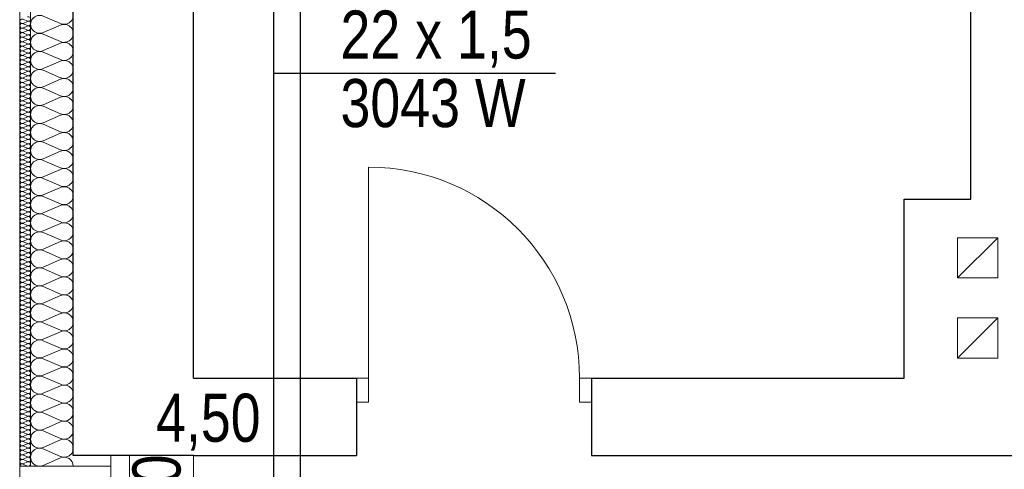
# Model space of a CAD drawing. Extents: x -440864 to -355682, y 13652 to 155872.
# Tile 63 of 179: x -430486 to -426800, y 66543 to 68226. Entities that reach past the tile are written whole.
import ezdxf
from ezdxf.lldxf.tags import DXFTag

# ---------------------------------------------------------------- set-up
doc = ezdxf.new("R2010")
doc.units = 0
doc.header["$MEASUREMENT"] = 0
for name, color, linetype in [('#podkład', 252, 'Continuous'), ('Arch ocieplenie', 252, 'Continuous'), ('Inwent Izolacje', 252, 'Continuous'), ('IS_Opisy_działek_Therm', 7, 'SOLID'), ('IS_Powrót', 5, 'DASH'), ('IS_Text_Armatury_Therm', 7, 'Continuous'), ('IS_Text_Odbiornikow_Therm', 7, 'Continuous'), ('IS_Zasilanie', 1, 'SOLID')]:
    doc.layers.add(name, color=color, linetype=linetype)
for name, color, linetype, lineweight in [('Arch ocieplenie_Nr_Pióra__9', 252, 'Continuous', 13), ('Arch wykończenie_Nr_Pióra__3', 252, 'Continuous', 18), ('Inwent Izolacje_Nr_Pióra__2', 252, 'Continuous', 13), ('INWENT. DRZWI_Nr_Pióra__5', 252, 'Continuous', 13), ('INWENT. OKNA_Nr_Pióra__5', 252, 'Continuous', 13), ('INWENT.ŚCIANY_Nr_Pióra__1', 252, 'Continuous', 25), ('INWENT.ŚCIANY_Nr_Pióra__2', 252, 'Continuous', 13), ('INWENT.ŚCIANY_Nr_Pióra__21', 252, 'Continuous', 9), ('Istniejące kominy_Nr_Pióra__21', 252, 'Continuous', 9)]:
    doc.layers.add(name, color=color, linetype=linetype, lineweight=lineweight)
doc.styles.get("Standard").update_dxf_attribs({"font": 'arial.ttf', "width": 0.8, "bigfont": 'BIGFONT.SHX'})
tags = doc.linetypes.add('DASH', pattern=[15, 10, -5]).pattern_tags.tags
tags[6:7] = [DXFTag(74, 4), DXFTag(75, 0), DXFTag(340, '0'), DXFTag(46, 0.0), DXFTag(50, 0.0), DXFTag(44, 0.0), DXFTag(45, 0.0)]
tags[4:5] = [DXFTag(74, 4), DXFTag(75, 0), DXFTag(340, '0'), DXFTag(46, 0.0), DXFTag(50, 0.0), DXFTag(44, 0.0), DXFTag(45, 0.0)]
tags = doc.linetypes.add('SOLID', pattern=[10, 10, 0]).pattern_tags.tags
tags[6:7] = [DXFTag(74, 4), DXFTag(75, 0), DXFTag(340, '0'), DXFTag(46, 0.0), DXFTag(50, 0.0), DXFTag(44, 0.0), DXFTag(45, 0.0)]
tags[4:5] = [DXFTag(74, 4), DXFTag(75, 0), DXFTag(340, '0'), DXFTag(46, 0.0), DXFTag(50, 0.0), DXFTag(44, 0.0), DXFTag(45, 0.0)]

# ---------------------------------------------------------------- blocks, each defined once
blk = doc.blocks.new('Izolacja cieplna 14_200', base_point=(-430484.9, 72292.6))
at = {"layer": 'Arch ocieplenie_Nr_Pióra__9', "linetype": 'Continuous'}
for p, q in [((-430473, 69376.4), (-430456.9, 69369.3)), ((-430456.9, 69367.9), (-430473, 69360.8)), ((-430473, 69359.4), (-430456.9, 69352.3)), ((-430456.9, 69350.9), (-430473, 69343.8)), ((-430473, 69342.4), (-430456.9, 69335.3)), ((-430456.9, 69333.9), (-430473, 69326.8)), ((-430473, 69325.4), (-430456.9, 69318.3)), ((-430456.9, 69316.9), (-430473, 69309.8)), ((-430473, 69308.4), (-430456.9, 69301.3)), ((-430456.9, 69299.9), (-430473, 69292.8)), ((-430473, 69291.4), (-430456.9, 69284.3)), ((-430456.9, 69282.9), (-430473, 69275.8)), ((-430473, 69274.4), (-430456.9, 69267.3)), ((-430456.9, 69265.9), (-430473, 69258.8)), ((-430473, 69257.4), (-430456.9, 69250.3)), ((-430456.9, 69248.9), (-430473, 69241.8)), ((-430473, 69240.4), (-430456.9, 69233.3)), ((-430456.9, 69231.9), (-430473, 69224.8)), ((-430473, 69223.4), (-430456.9, 69216.3)), ((-430456.9, 69214.9), (-430473, 69207.8)), ((-430473, 69206.4), (-430456.9, 69199.3)), ((-430456.9, 69197.9), (-430473, 69190.8)), ((-430473, 69189.4), (-430456.9, 69182.3)), ((-430456.9, 69180.9), (-430473, 69173.8)), ((-430473, 69172.4), (-430456.9, 69165.3)), ((-430456.9, 69163.9), (-430473, 69156.8)), ((-430473, 69155.4), (-430456.9, 69148.3)), ((-430456.9, 69146.9), (-430473, 69139.8)), ((-430473, 69138.4), (-430456.9, 69131.3)), ((-430456.9, 69129.9), (-430473, 69122.8)), ((-430473, 69121.4), (-430456.9, 69114.3)), ((-430456.9, 69112.9), (-430473, 69105.8)), ((-430473, 69104.4), (-430456.9, 69097.3)), ((-430456.9, 69095.9), (-430473, 69088.8)), ((-430473, 69087.4), (-430456.9, 69080.3)), ((-430456.9, 69078.9), (-430473, 69071.8)), ((-430473, 69070.4), (-430456.9, 69063.3)), ((-430456.9, 69061.9), (-430473, 69054.8)), ((-430473, 69053.4), (-430456.9, 69046.3)), ((-430456.9, 69044.9), (-430473, 69037.8)), ((-430473, 69036.4), (-430456.9, 69029.3)), ((-430456.9, 69027.9), (-430473, 69020.8)), ((-430473, 69019.4), (-430456.9, 69012.3)), ((-430456.9, 69010.9), (-430473, 69003.8)), ((-430473, 69002.4), (-430456.9, 68995.3)), ((-430456.9, 68993.9), (-430473, 68986.8)), ((-430473, 68985.4), (-430456.9, 68978.3)), ((-430456.9, 68976.9), (-430473, 68969.8)), ((-430473, 68968.4), (-430456.9, 68961.3)), ((-430456.9, 68959.9), (-430473, 68952.8)), ((-430473, 68951.4), (-430456.9, 68944.3)), ((-430456.9, 68942.9), (-430473, 68935.8)), ((-430473, 68934.4), (-430456.9, 68927.3)), ((-430456.9, 68925.9), (-430473, 68918.8)), ((-430473, 68917.4), (-430456.9, 68910.3)), ((-430456.9, 68908.9), (-430473, 68901.8)), ((-430473, 68900.4), (-430456.9, 68893.3)), ((-430456.9, 68891.9), (-430473, 68884.8)), ((-430473, 68883.4), (-430456.9, 68876.3)), ((-430456.9, 68874.9), (-430473, 68867.8)), ((-430473, 68866.4), (-430456.9, 68859.3)), ((-430456.9, 68857.9), (-430473, 68850.8)), ((-430473, 68849.4), (-430456.9, 68842.3)), ((-430456.9, 68840.9), (-430473, 68833.8)), ((-430473, 68832.4), (-430456.9, 68825.3)), ((-430456.9, 68823.9), (-430473, 68816.8)), ((-430473, 68815.4), (-430456.9, 68808.3)), ((-430456.9, 68806.9), (-430473, 68799.8)), ((-430473, 68798.4), (-430456.9, 68791.3)), ((-430456.9, 68789.9), (-430473, 68782.8)), ((-430473, 68781.4), (-430456.9, 68774.3)), ((-430456.9, 68772.9), (-430473, 68765.8)), ((-430473, 68764.4), (-430456.9, 68757.3)), ((-430456.9, 68755.9), (-430473, 68748.8)), ((-430473, 68747.4), (-430456.9, 68740.3)), ((-430456.9, 68738.9), (-430473, 68731.8)), ((-430473, 68730.4), (-430456.9, 68723.3)), ((-430456.9, 68721.9), (-430473, 68714.8)), ((-430473, 68713.4), (-430456.9, 68706.3)), ((-430456.9, 68704.9), (-430473, 68697.8)), ((-430473, 68696.4), (-430456.9, 68689.3)), ((-430456.9, 68687.9), (-430473, 68680.8)), ((-430473, 68679.4), (-430456.9, 68672.3)), ((-430456.9, 68670.9), (-430473, 68663.8)), ((-430473, 68662.4), (-430456.9, 68655.3)), ((-430456.9, 68653.9), (-430473, 68646.8)), ((-430473, 68645.4), (-430456.9, 68638.3)), ((-430456.9, 68636.9), (-430473, 68629.8)), ((-430473, 68628.4), (-430456.9, 68621.3)), ((-430456.9, 68619.9), (-430473, 68612.8)), ((-430473, 68611.4), (-430456.9, 68604.3)), ((-430456.9, 68602.9), (-430473, 68595.8)), ((-430473, 68594.4), (-430456.9, 68587.3)), ((-430456.9, 68585.9), (-430473, 68578.8)), ((-430473, 68577.4), (-430456.9, 68570.3)), ((-430456.9, 68568.9), (-430473, 68561.8)), ((-430473, 68560.4), (-430456.9, 68553.3)), ((-430456.9, 68551.9), (-430473, 68544.8)), ((-430473, 68543.4), (-430456.9, 68536.3)), ((-430456.9, 68534.9), (-430473, 68527.8)), ((-430473, 68526.4), (-430456.9, 68519.3)), ((-430456.9, 68517.9), (-430473, 68510.8)), ((-430473, 68509.4), (-430456.9, 68502.3)), ((-430456.9, 68500.9), (-430473, 68493.8)), ((-430473, 68492.4), (-430456.9, 68485.3)), ((-430456.9, 68483.9), (-430473, 68476.8)), ((-430473, 68475.4), (-430456.9, 68468.3)), ((-430456.9, 68466.9), (-430473, 68459.8)), ((-430473, 68458.4), (-430456.9, 68451.3)), ((-430456.9, 68449.9), (-430473, 68442.8)), ((-430473, 68441.4), (-430456.9, 68434.3)), ((-430456.9, 68432.9), (-430473, 68425.8)), ((-430473, 68424.4), (-430456.9, 68417.3)), ((-430456.9, 68415.9), (-430473, 68408.8)), ((-430473, 68407.4), (-430456.9, 68400.3)), ((-430456.9, 68398.9), (-430473, 68391.8)), ((-430473, 68390.4), (-430456.9, 68383.3)), ((-430456.9, 68381.9), (-430473, 68374.8)), ((-430473, 68373.4), (-430456.9, 68366.3)), ((-430456.9, 68364.9), (-430473, 68357.8)), ((-430473, 68356.4), (-430456.9, 68349.3)), ((-430456.9, 68347.9), (-430473, 68340.8)), ((-430473, 68339.4), (-430456.9, 68332.3)), ((-430456.9, 68330.9), (-430473, 68323.8)), ((-430473, 68322.4), (-430456.9, 68315.3)), ((-430456.9, 68313.9), (-430473, 68306.8)), ((-430473, 68305.4), (-430456.9, 68298.3)), ((-430456.9, 68296.9), (-430473, 68289.8)), ((-430473, 68288.4), (-430456.9, 68281.3)), ((-430456.9, 68279.9), (-430473, 68272.8)), ((-430473, 68271.4), (-430456.9, 68264.3)), ((-430456.9, 68262.9), (-430473, 68255.8)), ((-430473, 68254.4), (-430456.9, 68247.3)), ((-430456.9, 68245.9), (-430473, 68238.8)), ((-430473, 68237.4), (-430456.9, 68230.3)), ((-430456.9, 68228.9), (-430473, 68221.8)), ((-430473, 68220.4), (-430456.9, 68213.3)), ((-430456.9, 68211.9), (-430473, 68204.8)), ((-430473, 68203.4), (-430456.9, 68196.3)), ((-430456.9, 68194.9), (-430473, 68187.8)), ((-430473, 68186.4), (-430456.9, 68179.3)), ((-430456.9, 68177.9), (-430473, 68170.8)), ((-430473, 68169.4), (-430456.9, 68162.3)), ((-430456.9, 68160.9), (-430473, 68153.8)), ((-430473, 68152.4), (-430456.9, 68145.3)), ((-430456.9, 68143.9), (-430473, 68136.8)), ((-430473, 68135.4), (-430456.9, 68128.3)), ((-430456.9, 68126.9), (-430473, 68119.8)), ((-430473, 68118.4), (-430456.9, 68111.3)), ((-430456.9, 68109.9), (-430473, 68102.8)), ((-430473, 68101.4), (-430456.9, 68094.3)), ((-430456.9, 68092.9), (-430473, 68085.8)), ((-430473, 68084.4), (-430456.9, 68077.3)), ((-430456.9, 68075.9), (-430473, 68068.8)), ((-430473, 68067.4), (-430456.9, 68060.3)), ((-430456.9, 68058.9), (-430473, 68051.8)), ((-430473, 68050.4), (-430456.9, 68043.3)), ((-430456.9, 68041.9), (-430473, 68034.8)), ((-430473, 68033.4), (-430456.9, 68026.3)), ((-430456.9, 68024.9), (-430473, 68017.8)), ((-430473, 68016.4), (-430456.9, 68009.3)), ((-430456.9, 68007.9), (-430473, 68000.8)), ((-430473, 67999.4), (-430456.9, 67992.3)), ((-430456.9, 67990.9), (-430473, 67983.8)), ((-430473, 67982.4), (-430456.9, 67975.3)), ((-430456.9, 67973.9), (-430473, 67966.8)), ((-430473, 67965.4), (-430456.9, 67958.3)), ((-430456.9, 67956.9), (-430473, 67949.8)), ((-430473, 67948.4), (-430456.9, 67941.3)), ((-430456.9, 67939.9), (-430473, 67932.8)), ((-430473, 67931.4), (-430456.9, 67924.3)), ((-430456.9, 67922.9), (-430473, 67915.8)), ((-430473, 67914.4), (-430456.9, 67907.3)), ((-430456.9, 67905.9), (-430473, 67898.8)), ((-430473, 67897.4), (-430456.9, 67890.3)), ((-430456.9, 67888.9), (-430473, 67881.8)), ((-430473, 67880.4), (-430456.9, 67873.3)), ((-430456.9, 67871.9), (-430473, 67864.8)), ((-430473, 67863.4), (-430456.9, 67856.3)), ((-430456.9, 67854.9), (-430473, 67847.8)), ((-430473, 67846.4), (-430456.9, 67839.3)), ((-430456.9, 67837.9), (-430473, 67830.8)), ((-430473, 67829.4), (-430456.9, 67822.3)), ((-430456.9, 67820.9), (-430473, 67813.8)), ((-430473, 67812.4), (-430456.9, 67805.3)), ((-430456.9, 67803.9), (-430473, 67796.8)), ((-430473, 67795.4), (-430456.9, 67788.3)), ((-430456.9, 67786.9), (-430473, 67779.8)), ((-430473, 67778.4), (-430456.9, 67771.3)), ((-430456.9, 67769.9), (-430473, 67762.8)), ((-430473, 67761.4), (-430456.9, 67754.3)), ((-430456.9, 67752.9), (-430473, 67745.8)), ((-430473, 67744.4), (-430456.9, 67737.3)), ((-430456.9, 67735.9), (-430473, 67728.8)), ((-430473, 67727.4), (-430456.9, 67720.3)), ((-430456.9, 67718.9), (-430473, 67711.8)), ((-430473, 67710.4), (-430456.9, 67703.3))]:
    blk.add_line(p, q, dxfattribs=at)
for centre, start_param, end_param in [((-430476.4, 69368.6), 1.158004, 5.125183), ((-430476.4, 69351.6), 1.158004, 5.125183), ((-430453.5, 69377.1), 4.299595, 8.266775), ((-430453.5, 69360.1), 4.299595, 8.266775), ((-430476.4, 69334.6), 1.158004, 5.125183), ((-430476.4, 69317.6), 1.158004, 5.125183), ((-430453.5, 69343.1), 4.299595, 8.266775), ((-430453.5, 69326.1), 4.299595, 8.266775), ((-430476.4, 69300.6), 1.158004, 5.125183), ((-430476.4, 69283.6), 1.158004, 5.125183), ((-430453.5, 69309.1), 4.299595, 8.266775), ((-430453.5, 69292.1), 4.299595, 8.266775), ((-430476.4, 69266.6), 1.158004, 5.125183), ((-430476.4, 69249.6), 1.158004, 5.125183), ((-430453.5, 69275.1), 4.299595, 8.266775), ((-430453.5, 69258.1), 4.299595, 8.266775), ((-430453.5, 69241.1), 4.299595, 8.266775), ((-430476.4, 69232.6), 1.158004, 5.125183), ((-430476.4, 69215.6), 1.158004, 5.125183), ((-430453.5, 69224.1), 4.299595, 8.266775), ((-430453.5, 69207.1), 4.299595, 8.266775), ((-430476.4, 69198.6), 1.158004, 5.125183), ((-430476.4, 69181.6), 1.158004, 5.125183), ((-430453.5, 69190.1), 4.299595, 8.266775), ((-430453.5, 69173.1), 4.299595, 8.266775), ((-430476.4, 69164.6), 1.158004, 5.125183), ((-430476.4, 69147.6), 1.158004, 5.125183), ((-430476.4, 69130.6), 1.158004, 5.125183), ((-430453.5, 69156.1), 4.299595, 8.266775), ((-430453.5, 69139.1), 4.299595, 8.266775), ((-430476.4, 69113.6), 1.158004, 5.125183), ((-430476.4, 69096.6), 1.158004, 5.125183), ((-430453.5, 69122.1), 4.299595, 8.266775), ((-430453.5, 69105.1), 4.299595, 8.266775), ((-430476.4, 69079.6), 1.158004, 5.125183), ((-430476.4, 69062.6), 1.158004, 5.125183), ((-430453.5, 69088.1), 4.299595, 8.266775), ((-430453.5, 69071.1), 4.299595, 8.266775), ((-430476.4, 69045.6), 1.158004, 5.125183), ((-430476.4, 69028.6), 1.158004, 5.125183), ((-430453.5, 69054.1), 4.299595, 8.266775), ((-430453.5, 69037.1), 4.299595, 8.266775), ((-430453.5, 69020.1), 4.299595, 8.266775), ((-430476.4, 69011.6), 1.158004, 5.125183), ((-430476.4, 68994.6), 1.158004, 5.125183), ((-430453.5, 69003.1), 4.299595, 8.266775), ((-430453.5, 68986.1), 4.299595, 8.266775), ((-430476.4, 68977.6), 1.158004, 5.125183), ((-430476.4, 68960.6), 1.158004, 5.125183), ((-430453.5, 68969.1), 4.299595, 8.266775), ((-430453.5, 68952.1), 4.299595, 8.266775), ((-430476.4, 68943.6), 1.158004, 5.125183), ((-430476.4, 68926.6), 1.158004, 5.125183), ((-430476.4, 68909.6), 1.158004, 5.125183), ((-430453.5, 68935.1), 4.299595, 8.266775), ((-430453.5, 68918.1), 4.299595, 8.266775), ((-430476.4, 68892.6), 1.158004, 5.125183), ((-430476.4, 68875.6), 1.158004, 5.125183), ((-430453.5, 68901.1), 4.299595, 8.266775), ((-430453.5, 68884.1), 4.299595, 8.266775), ((-430476.4, 68858.6), 1.158004, 5.125183), ((-430476.4, 68841.6), 1.158004, 5.125183), ((-430453.5, 68867.1), 4.299595, 8.266775), ((-430453.5, 68850.1), 4.299595, 8.266775), ((-430476.4, 68824.6), 1.158004, 5.125183), ((-430476.4, 68807.6), 1.158004, 5.125183), ((-430453.5, 68833.1), 4.299595, 8.266775), ((-430453.5, 68816.1), 4.299595, 8.266775), ((-430453.5, 68799.1), 4.299595, 8.266775), ((-430476.4, 68790.6), 1.158004, 5.125183), ((-430476.4, 68773.6), 1.158004, 5.125183), ((-430453.5, 68782.1), 4.299595, 8.266775), ((-430453.5, 68765.1), 4.299595, 8.266775), ((-430476.4, 68756.6), 1.158004, 5.125183), ((-430476.4, 68739.6), 1.158004, 5.125183), ((-430453.5, 68748.1), 4.299595, 8.266775), ((-430453.5, 68731.1), 4.299595, 8.266775), ((-430476.4, 68722.6), 1.158004, 5.125183), ((-430476.4, 68705.6), 1.158004, 5.125183), ((-430476.4, 68688.6), 1.158004, 5.125183), ((-430453.5, 68714.1), 4.299595, 8.266775), ((-430453.5, 68697.1), 4.299595, 8.266775), ((-430476.4, 68671.6), 1.158004, 5.125183), ((-430476.4, 68654.6), 1.158004, 5.125183), ((-430453.5, 68680.1), 4.299595, 8.266775), ((-430453.5, 68663.1), 4.299595, 8.266775), ((-430476.4, 68637.6), 1.158004, 5.125183), ((-430476.4, 68620.6), 1.158004, 5.125183), ((-430453.5, 68646.1), 4.299595, 8.266775), ((-430453.5, 68629.1), 4.299595, 8.266775), ((-430476.4, 68603.6), 1.158004, 5.125183), ((-430476.4, 68586.6), 1.158004, 5.125183), ((-430453.5, 68612.1), 4.299595, 8.266775), ((-430453.5, 68595.1), 4.299595, 8.266775), ((-430453.5, 68578.1), 4.299595, 8.266775), ((-430476.4, 68569.6), 1.158004, 5.125183), ((-430476.4, 68552.6), 1.158004, 5.125183), ((-430453.5, 68561.1), 4.299595, 8.266775), ((-430453.5, 68544.1), 4.299595, 8.266775), ((-430476.4, 68535.6), 1.158004, 5.125183), ((-430476.4, 68518.6), 1.158004, 5.125183), ((-430453.5, 68527.1), 4.299595, 8.266775), ((-430453.5, 68510.1), 4.299595, 8.266775), ((-430476.4, 68501.6), 1.158004, 5.125183), ((-430476.4, 68484.6), 1.158004, 5.125183), ((-430476.4, 68467.6), 1.158004, 5.125183), ((-430453.5, 68493.1), 4.299595, 8.266775), ((-430453.5, 68476.1), 4.299595, 8.266775), ((-430476.4, 68450.6), 1.158004, 5.125183), ((-430476.4, 68433.6), 1.158004, 5.125183), ((-430453.5, 68459.1), 4.299595, 8.266775), ((-430453.5, 68442.1), 4.299595, 8.266775), ((-430476.4, 68416.6), 1.158004, 5.125183), ((-430476.4, 68399.6), 1.158004, 5.125183), ((-430453.5, 68425.1), 4.299595, 8.266775), ((-430453.5, 68408.1), 4.299595, 8.266775), ((-430476.4, 68382.6), 1.158004, 5.125183), ((-430476.4, 68365.6), 1.158004, 5.125183), ((-430453.5, 68391.1), 4.299595, 8.266775), ((-430453.5, 68374.1), 4.299595, 8.266775), ((-430453.5, 68357.1), 4.299595, 8.266775), ((-430476.4, 68348.6), 1.158004, 5.125183), ((-430476.4, 68331.6), 1.158004, 5.125183), ((-430453.5, 68340.1), 4.299595, 8.266775), ((-430453.5, 68323.1), 4.299595, 8.266775), ((-430476.4, 68314.6), 1.158004, 5.125183), ((-430476.4, 68297.6), 1.158004, 5.125183), ((-430453.5, 68306.1), 4.299595, 8.266775), ((-430453.5, 68289.1), 4.299595, 8.266775), ((-430476.4, 68280.6), 1.158004, 5.125183), ((-430476.4, 68263.6), 1.158004, 5.125183), ((-430476.4, 68246.6), 1.158004, 5.125183), ((-430453.5, 68272.1), 4.299595, 8.266775), ((-430453.5, 68255.1), 4.299595, 8.266775), ((-430476.4, 68229.6), 1.158004, 5.125183), ((-430476.4, 68212.6), 1.158004, 5.125183), ((-430453.5, 68238.1), 4.299595, 8.266775), ((-430453.5, 68221.1), 4.299595, 8.266775), ((-430476.4, 68195.6), 1.158004, 5.125183), ((-430476.4, 68178.6), 1.158004, 5.125183), ((-430453.5, 68204.1), 4.299595, 8.266775), ((-430453.5, 68187.1), 4.299595, 8.266775), ((-430476.4, 68161.6), 1.158004, 5.125183), ((-430476.4, 68144.6), 1.158004, 5.125183), ((-430453.5, 68170.1), 4.299595, 8.266775), ((-430453.5, 68153.1), 4.299595, 8.266775), ((-430453.5, 68136.1), 4.299595, 8.266775), ((-430476.4, 68127.6), 1.158004, 5.125183), ((-430476.4, 68110.6), 1.158004, 5.125183), ((-430453.5, 68119.1), 4.299595, 8.266775), ((-430453.5, 68102.1), 4.299595, 8.266775), ((-430476.4, 68093.6), 1.158004, 5.125183), ((-430476.4, 68076.6), 1.158004, 5.125183), ((-430453.5, 68085.1), 4.299595, 8.266775), ((-430453.5, 68068.1), 4.299595, 8.266775), ((-430476.4, 68059.6), 1.158004, 5.125183), ((-430476.4, 68042.6), 1.158004, 5.125183), ((-430476.4, 68025.6), 1.158004, 5.125183), ((-430453.5, 68051.1), 4.299595, 8.266775), ((-430453.5, 68034.1), 4.299595, 8.266775), ((-430476.4, 68008.6), 1.158004, 5.125183), ((-430476.4, 67991.6), 1.158004, 5.125183), ((-430453.5, 68017.1), 4.299595, 8.266775), ((-430453.5, 68000.1), 4.299595, 8.266775), ((-430476.4, 67974.6), 1.158004, 5.125183), ((-430476.4, 67957.6), 1.158004, 5.125183), ((-430453.5, 67983.1), 4.299595, 8.266775), ((-430453.5, 67966.1), 4.299595, 8.266775), ((-430476.4, 67940.6), 1.158004, 5.125183), ((-430476.4, 67923.6), 1.158004, 5.125183), ((-430453.5, 67949.1), 4.299595, 8.266775), ((-430453.5, 67932.1), 4.299595, 8.266775), ((-430453.5, 67915.1), 4.299595, 8.266775), ((-430476.4, 67906.6), 1.158004, 5.125183), ((-430476.4, 67889.6), 1.158004, 5.125183), ((-430453.5, 67898.1), 4.299595, 8.266775), ((-430453.5, 67881.1), 4.299595, 8.266775), ((-430476.4, 67872.6), 1.158004, 5.125183), ((-430476.4, 67855.6), 1.158004, 5.125183), ((-430453.5, 67864.1), 4.299595, 8.266775), ((-430453.5, 67847.1), 4.299595, 8.266775), ((-430476.4, 67838.6), 1.158004, 5.125183), ((-430476.4, 67821.6), 1.158004, 5.125183), ((-430476.4, 67804.6), 1.158004, 5.125183), ((-430453.5, 67830.1), 4.299595, 8.266775), ((-430453.5, 67813.1), 4.299595, 8.266775), ((-430476.4, 67787.6), 1.158004, 5.125183), ((-430476.4, 67770.6), 1.158004, 5.125183), ((-430453.5, 67796.1), 4.299595, 8.266775), ((-430453.5, 67779.1), 4.299595, 8.266775), ((-430476.4, 67753.6), 1.158004, 5.125183), ((-430476.4, 67736.6), 1.158004, 5.125183), ((-430453.5, 67762.1), 4.299595, 8.266775), ((-430453.5, 67745.1), 4.299595, 8.266775), ((-430476.4, 67719.6), 1.158004, 5.125183), ((-430476.4, 67702.6), 1.158004, 3.141593), ((-430453.5, 67728.1), 4.299595, 8.266775), ((-430453.5, 67711.1), 4.299595, 8.266775)]:
    blk.add_ellipse(centre, major_axis=(8.51, 0), ratio=0.999163, start_param=start_param, end_param=end_param, dxfattribs=at)
blk = doc.blocks.new('Izolacja cieplna 14_323', base_point=(-430284.9, 67702.6))
at = {"layer": 'Inwent Izolacje_Nr_Pióra__2', "linetype": 'Continuous'}
for p, q in [((-430332.6, 69360.1), (-430397.3, 69388.2)), ((-430397.3, 69326.4), (-430332.6, 69354.5)), ((-430332.6, 69292.6), (-430397.3, 69320.7)), ((-430397.3, 69258.8), (-430332.6, 69286.9)), ((-430332.6, 69225.1), (-430397.3, 69253.2)), ((-430397.3, 69191.3), (-430332.6, 69219.4)), ((-430332.6, 69157.5), (-430397.3, 69185.6)), ((-430397.3, 69123.8), (-430332.6, 69151.9)), ((-430332.6, 69090), (-430397.3, 69118.1)), ((-430397.3, 69056.2), (-430332.6, 69084.3)), ((-430332.6, 69022.4), (-430397.3, 69050.5)), ((-430397.3, 68988.7), (-430332.6, 69016.8)), ((-430332.6, 68954.9), (-430397.3, 68983)), ((-430397.3, 68921.1), (-430332.6, 68949.2)), ((-430332.6, 68887.4), (-430397.3, 68915.5)), ((-430397.3, 68853.6), (-430332.6, 68881.7)), ((-430332.6, 68819.8), (-430397.3, 68847.9)), ((-430397.3, 68786.1), (-430332.6, 68814.2)), ((-430332.6, 68752.3), (-430397.3, 68780.4)), ((-430397.3, 68718.5), (-430332.6, 68746.6)), ((-430332.6, 68684.8), (-430397.3, 68712.9)), ((-430397.3, 68651), (-430332.6, 68679.1)), ((-430332.6, 68617.2), (-430397.3, 68645.3)), ((-430397.3, 68583.4), (-430332.6, 68611.5)), ((-430332.6, 68549.7), (-430397.3, 68577.8)), ((-430397.3, 68515.9), (-430332.6, 68544)), ((-430332.6, 68482.1), (-430397.3, 68510.2)), ((-430397.3, 68448.4), (-430332.6, 68476.5)), ((-430332.6, 68414.6), (-430397.3, 68442.7)), ((-430397.3, 68380.8), (-430332.6, 68408.9)), ((-430332.6, 68347.1), (-430397.3, 68375.2)), ((-430397.3, 68313.3), (-430332.6, 68341.4)), ((-430332.6, 68279.5), (-430397.3, 68307.6)), ((-430397.3, 68245.8), (-430332.6, 68273.9)), ((-430332.6, 68212), (-430397.3, 68240.1)), ((-430397.3, 68178.2), (-430332.6, 68206.3)), ((-430332.6, 68144.4), (-430397.3, 68172.5)), ((-430397.3, 68110.7), (-430332.6, 68138.8)), ((-430332.6, 68076.9), (-430397.3, 68105)), ((-430397.3, 68043.1), (-430332.6, 68071.2)), ((-430332.6, 68009.4), (-430397.3, 68037.5)), ((-430397.3, 67975.6), (-430332.6, 68003.7)), ((-430332.6, 67941.8), (-430397.3, 67969.9)), ((-430397.3, 67908.1), (-430332.6, 67936.2)), ((-430332.6, 67874.3), (-430397.3, 67902.4)), ((-430397.3, 67840.5), (-430332.6, 67868.6)), ((-430332.6, 67806.8), (-430397.3, 67834.9)), ((-430397.3, 67773), (-430332.6, 67801.1)), ((-430332.6, 67739.2), (-430397.3, 67767.3)), ((-430397.3, 67705.4), (-430332.6, 67733.5))]:
    blk.add_line(p, q, dxfattribs=at)
for centre, start_param, end_param in [((-430319, 69391.1), 1.158004, 5.125183), ((-430410.9, 69357.3), 4.299595, 8.266775), ((-430319, 69323.5), 1.158004, 5.125183), ((-430410.9, 69289.8), 4.299595, 8.266775), ((-430319, 69256), 1.158004, 5.125183), ((-430410.9, 69222.2), 4.299595, 8.266775), ((-430319, 69188.5), 1.158004, 5.125183), ((-430410.9, 69154.7), 4.299595, 8.266775), ((-430319, 69120.9), 1.158004, 5.125183), ((-430410.9, 69087.1), 4.299595, 8.266775), ((-430319, 69053.4), 1.158004, 5.125183), ((-430410.9, 69019.6), 4.299595, 8.266775), ((-430319, 68985.8), 1.158004, 5.125183), ((-430410.9, 68952.1), 4.299595, 8.266775), ((-430319, 68918.3), 1.158004, 5.125183), ((-430410.9, 68884.5), 4.299595, 8.266775), ((-430319, 68850.8), 1.158004, 5.125183), ((-430410.9, 68817), 4.299595, 8.266775), ((-430319, 68783.2), 1.158004, 5.125183), ((-430410.9, 68749.5), 4.299595, 8.266775), ((-430319, 68715.7), 1.158004, 5.125183), ((-430410.9, 68681.9), 4.299595, 8.266775), ((-430319, 68648.1), 1.158004, 5.125183), ((-430410.9, 68614.4), 4.299595, 8.266775), ((-430319, 68580.6), 1.158004, 5.125183), ((-430410.9, 68546.8), 4.299595, 8.266775), ((-430319, 68513.1), 1.158004, 5.125183), ((-430410.9, 68479.3), 4.299595, 8.266775), ((-430319, 68445.5), 1.158004, 5.125183), ((-430410.9, 68411.8), 4.299595, 8.266775), ((-430319, 68378), 1.158004, 5.125183), ((-430410.9, 68344.2), 4.299595, 8.266775), ((-430319, 68310.5), 1.158004, 5.125183), ((-430410.9, 68276.7), 4.299595, 8.266775), ((-430319, 68242.9), 1.158004, 5.125183), ((-430410.9, 68209.1), 4.299595, 8.266775), ((-430319, 68175.4), 1.158004, 5.125183), ((-430410.9, 68141.6), 4.299595, 8.266775), ((-430319, 68107.8), 1.158004, 5.125183), ((-430410.9, 68074.1), 4.299595, 8.266775), ((-430319, 68040.3), 1.158004, 5.125183), ((-430410.9, 68006.5), 4.299595, 8.266775), ((-430319, 67972.8), 1.158004, 5.125183), ((-430410.9, 67939), 4.299595, 8.266775), ((-430319, 67905.2), 1.158004, 5.125183), ((-430410.9, 67871.5), 4.299595, 8.266775), ((-430319, 67837.7), 1.158004, 5.125183), ((-430410.9, 67803.9), 4.299595, 8.266775), ((-430319, 67770.1), 1.158004, 5.125183), ((-430410.9, 67736.4), 4.299595, 8.266775), ((-430319, 67702.6), 3.141593, 5.125182)]:
    blk.add_ellipse(centre, major_axis=(-34, 0), ratio=0.992381, start_param=start_param, end_param=end_param, dxfattribs=at)
blk = doc.blocks.new('piętro')
at = {"layer": 'Arch wykończenie_Nr_Pióra__3', "color": 252, "linetype": 'Continuous'}
for q in [(-430484.9, 64644.3), (-430144.9, 60054.3)]:
    blk.add_line((-430484.9, 60054.3), q, dxfattribs=at)
at = {"layer": 'INWENT. DRZWI_Nr_Pióra__5', "color": 252, "linetype": 'Continuous'}
for p, q in [((-429179.9, 60384.3), (-429179.9, 61174.3)), ((-429224.9, 60384.3), (-429179.9, 60384.3)), ((-429179.9, 60384.3), (-429179.9, 60294.3)), ((-428344.9, 60384.3), (-428389.9, 60384.3)), ((-428389.9, 60384.3), (-428389.9, 60294.3)), ((-429179.9, 60294.3), (-429224.9, 60294.3)), ((-428389.9, 60294.3), (-428344.9, 60294.3))]:
    blk.add_line(p, q, dxfattribs=at)
blk.add_arc((-429179.9, 60384.3), 790, 0, 90, dxfattribs=at)
at = {"layer": 'INWENT. OKNA_Nr_Pióra__5', "color": 252, "linetype": 'Continuous'}
for p, q in [((-430074.9, 60094.3), (-430144.9, 60094.3)), ((-430144.9, 60094.3), (-430144.9, 59214.3)), ((-430074.9, 60094.3), (-430074.9, 59214.3))]:
    blk.add_line(p, q, dxfattribs=at)
at = {"layer": 'INWENT.ŚCIANY_Nr_Pióra__1', "color": 252, "linetype": 'Continuous'}
for p, q in [((-430284.9, 60094.3), (-430284.9, 64444.3)), ((-429834.9, 60384.3), (-429834.9, 64014.3)), ((-426924.9, 61054.3), (-426924.9, 64014.3)), ((-427174.9, 60384.3), (-427174.9, 61054.3)), ((-427174.9, 61054.3), (-426924.9, 61054.3)), ((-429834.9, 60384.3), (-429224.9, 60384.3)), ((-429224.9, 60384.3), (-429224.9, 60094.3)), ((-428344.9, 60384.3), (-428344.9, 60094.3)), ((-428344.9, 60384.3), (-427174.9, 60384.3)), ((-429834.9, 60094.3), (-430284.9, 60094.3)), ((-429834.9, 60094.3), (-429224.9, 60094.3)), ((-428344.9, 60094.3), (-426454.9, 60094.3))]:
    blk.add_line(p, q, dxfattribs=at)
at = {"layer": 'INWENT.ŚCIANY_Nr_Pióra__2', "color": 252, "linetype": 'Continuous'}
blk.add_line((-430444.9, 60054.3), (-430444.9, 64604.3), dxfattribs=at)
at = {"layer": 'INWENT.ŚCIANY_Nr_Pióra__21', "color": 252, "linetype": 'Continuous'}
for p, q in [((-429834.9, 60094.3), (-429834.9, 59214.3)), ((-430484.9, 59254.3), (-430484.9, 60054.3))]:
    blk.add_line(p, q, dxfattribs=at)
at = {"layer": 'Istniejące kominy_Nr_Pióra__21', "color": 252, "linetype": 'Continuous'}
for p, q in [((-426974.9, 60759.3), (-426974.9, 60909.3)), ((-426974.9, 60909.3), (-426824.9, 60909.3)), ((-426974.9, 60759.3), (-426824.9, 60909.3)), ((-426824.9, 60909.3), (-426824.9, 60759.3)), ((-426824.9, 60759.3), (-426974.9, 60759.3)), ((-426974.9, 60459.3), (-426974.9, 60609.3)), ((-426974.9, 60609.3), (-426824.9, 60609.3)), ((-426974.9, 60459.3), (-426824.9, 60609.3)), ((-426824.9, 60609.3), (-426824.9, 60459.3)), ((-426824.9, 60459.3), (-426974.9, 60459.3))]:
    blk.add_line(p, q, dxfattribs=at)
at = {"layer": 'Arch ocieplenie', "color": 252, "linetype": 'Continuous', "lineweight": 13}
blk.add_blockref('Izolacja cieplna 14_200', (-430484.9, 64644.3), dxfattribs=at)
at = {"layer": 'Inwent Izolacje', "color": 252, "linetype": 'Continuous', "lineweight": 13}
blk.add_blockref('Izolacja cieplna 14_323', (-430284.9, 60054.3), dxfattribs=at)

msp = doc.modelspace()

# ---------------------------------------------------------------- block references
at = {"layer": '#podkład', "color": 3, "lineweight": 50}
msp.add_blockref('piętro', (0, 6500), dxfattribs=at)

# ---------------------------------------------------------------- next in the draw order: linework, layer by layer
at = {"layer": 'IS_Opisy_działek_Therm', "ltscale": 10}
msp.add_line((-429534.9, 68025.7), (-428479.9, 68025.7), dxfattribs=at)
at = {"layer": 'IS_Powrót', "lineweight": 30, "ltscale": 10}
msp.add_line((-429434.9, 66309.4), (-429434.9, 70120.1), dxfattribs=at)
at = {"layer": 'IS_Zasilanie', "lineweight": 30, "ltscale": 10}
msp.add_line((-429534.9, 66209.4), (-429534.9, 70220.1), dxfattribs=at)

# ---------------------------------------------------------------- next in the draw order: texts
at = {"layer": 'IS_Opisy_działek_Therm', "ltscale": 10, "char_height": 180}
for s, insert, attachment_point in [('\\fArial|b0|i0;22 x 1,5', (-429284.9, 68047.3), 7), ('\\fArial|b0|i0;3043 W', (-429284.9, 68004.1), 1)]:
    msp.add_mtext(s, dxfattribs=dict(at, insert=insert, attachment_point=attachment_point))
at = {"layer": 'IS_Text_Armatury_Therm', "linetype": 'SOLID', "ltscale": 10, "insert": (-429583.8, 66612.3), "char_height": 180, "attachment_point": 9}
msp.add_mtext('\\fArial|b0|i0;4,50  ', dxfattribs=at)
at = {"layer": 'IS_Text_Odbiornikow_Therm', "linetype": 'SOLID', "ltscale": 10, "insert": (-430063.5, 65714.6), "char_height": 180, "attachment_point": 1, "rotation": 90}
msp.add_mtext('\\fArial|b0|i0;33KV/600', dxfattribs=at)

doc.saveas('drawing.dxf')
